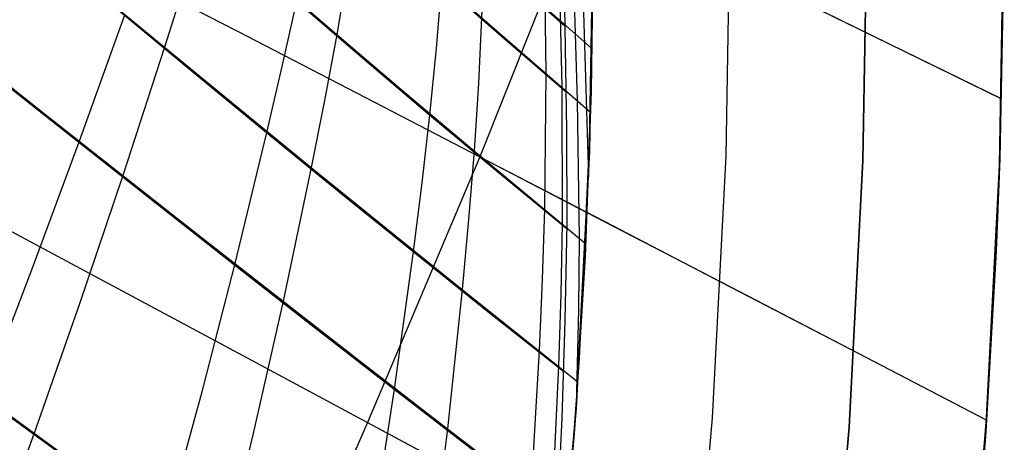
# Model space of a CAD drawing. Header units: millimetres. Extents: x -58 to 58, y -58 to 58.
# Tile 44 of 95: x 50.3 to 57.5, y -4.01 to -0.92. Entities that reach past the tile are written whole.
import ezdxf

# ---------------------------------------------------------------- set-up
doc = ezdxf.new("R2010")
doc.units = ezdxf.units.MM
doc.header["$MEASUREMENT"] = 0
doc.layers.add('Predefinito', color=5, linetype='Continuous')

msp = doc.modelspace()

# ---------------------------------------------------------------- linework, layer by layer
at = {"layer": 'Predefinito', "extrusion": (6.79017e-07, 4.13231e-07, 1)}
msp.add_lwpolyline([(23.8584, -12.139), (24.7582, -10.9723), (25.7025, -9.8298), (26.1915, -9.2685), (26.6919, -8.7142), (27.2036, -8.1673), (27.7267, -7.628), (28.2613, -7.0967), (28.8074, -6.5738), (29.3652, -6.0594), (29.9346, -5.5541), (30.5157, -5.0579), (31.1086, -4.5714), (31.7133, -4.0947), (32.3299, -3.6283), (32.9076, -3.2085), (33.4958, -2.7978), (34.0945, -2.396), (34.7042, -2.0034), (35.3249, -1.6199), (35.9571, -1.2457), (36.601, -0.8808), (37.2568, -0.5252), (37.9248, -0.1791), (38.6052, 0.1576), (39.2984, 0.4847), (40.0045, 0.8022), (40.7239, 1.1099), (41.4568, 1.408), (42.2034, 1.6962), (42.964, 1.9746), (44.5283, 2.5015), (46.1519, 2.9881), (47.8367, 3.434), (49.5848, 3.8386), (51.3984, 4.2014), (53.2796, 4.5219), (55.2303, 4.7997), (57.2527, 5.0341)], dxfattribs=at)
at = {"layer": 'Predefinito'}
for points in [[(54.5, 0), (54.4675, -1.8811), (54.3701, -3.76), (54.208, -5.6344), (53.9812, -7.5021), (53.6901, -9.3609), (53.335, -11.2085), (52.9163, -13.0427), (52.4346, -14.8614), (51.8904, -16.6624), (51.2844, -18.4435), (50.6172, -20.2027), (49.8897, -21.9377), (49.1028, -23.6467), (48.2574, -25.3274), (47.3544, -26.978), (46.395, -28.5964), (45.3803, -30.1807), (44.3116, -31.7291), (43.19, -33.2397), (42.0169, -34.7106)], [(42.0169, -34.7106), (43.19, -33.2397), (44.3116, -31.7291), (45.3803, -30.1807), (46.395, -28.5964), (47.3544, -26.978), (48.2574, -25.3274), (49.1028, -23.6467), (49.8897, -21.9377), (50.6172, -20.2027), (51.2844, -18.4435), (51.8904, -16.6624), (52.4346, -14.8614), (52.9163, -13.0427), (53.335, -11.2085), (53.6901, -9.3609), (53.9812, -7.5021), (54.208, -5.6344), (54.3701, -3.76), (54.4675, -1.8811), (54.5, 0)], [(42.7879, -35.3475), (43.9825, -33.8496), (45.1246, -32.3113), (46.213, -30.7345), (47.2463, -29.1211), (48.2233, -27.473), (49.1428, -25.7921), (50.0038, -24.0805), (50.8051, -22.3403), (51.546, -20.5734), (52.2254, -18.7819), (52.8425, -16.9681), (53.3967, -15.1341), (53.8873, -13.282), (54.3136, -11.4141), (54.6752, -9.5326), (54.9717, -7.6398), (55.2026, -5.7378), (55.3678, -3.829), (55.4669, -1.9156), (55.5, 0)], [(56.5, 0), (56.4663, -1.9502), (56.3654, -3.898), (56.1972, -5.8412), (55.9621, -7.7774), (55.6604, -9.7044), (55.2922, -11.6198), (54.8582, -13.5213), (54.3588, -15.4068), (53.7946, -17.2738), (53.1664, -19.1203), (52.4747, -20.944), (51.7206, -22.7428), (50.9047, -24.5144), (50.0283, -26.2569), (49.0922, -27.968), (48.0976, -29.6458), (47.0457, -31.2883), (45.9377, -32.8935), (44.7749, -34.4595)], [(44.7749, -34.4595), (45.9377, -32.8935), (47.0457, -31.2883), (48.0976, -29.6458), (49.0922, -27.968), (50.0283, -26.2569), (50.9047, -24.5144), (51.7206, -22.7428), (52.4747, -20.944), (53.1664, -19.1203), (53.7946, -17.2738), (54.3588, -15.4068), (54.8582, -13.5213), (55.2922, -11.6198), (55.6604, -9.7044), (55.9621, -7.7774), (56.1972, -5.8412), (56.3654, -3.898), (56.4663, -1.9502), (56.5, 0)], [(45.5674, -35.0694), (46.7507, -33.4757), (47.8783, -31.8421), (48.9489, -30.1705), (49.9611, -28.463), (50.9137, -26.7216), (51.8057, -24.9483), (52.636, -23.1453), (53.4035, -21.3147), (54.1074, -19.4588), (54.7468, -17.5796), (55.3209, -15.6795), (55.8292, -13.7607), (56.2709, -11.8254), (56.6455, -9.8761), (56.9526, -7.9151), (57.1919, -5.9446), (57.363, -3.967), (57.4657, -1.9847), (57.5, 0)], [(57.5, 0), (57.4657, -1.9847), (57.363, -3.967), (57.1919, -5.9446), (56.9526, -7.9151), (56.6455, -9.8761), (56.2709, -11.8254), (55.8292, -13.7607), (55.3209, -15.6795), (54.7468, -17.5796), (54.1074, -19.4588), (53.4035, -21.3147), (52.636, -23.1453), (51.8057, -24.9483), (50.9137, -26.7216), (49.9611, -28.463), (48.9489, -30.1705), (47.8783, -31.8421), (46.7507, -33.4757), (45.5674, -35.0694)]]:
    msp.add_lwpolyline(points, dxfattribs=at)
at = {"layer": 'Predefinito', "extrusion": (0.241501, 0.901792, 0.358396)}
msp.add_lwpolyline([(-52.7156, 322.7005), (-52.9497, 323.0138)], dxfattribs=at)
at = {"layer": 'Predefinito', "extrusion": (0.261781, 0.896448, 0.357562)}
msp.add_lwpolyline([(-52.6094, 322.754), (-52.8071, 322.996)], dxfattribs=at)
at = {"layer": 'Predefinito', "extrusion": (0.280969, 0.891989, 0.354136)}
msp.add_lwpolyline([(-52.5198, 323.2202), (-52.6841, 323.4049)], dxfattribs=at)
at = {"layer": 'Predefinito', "extrusion": (0.299283, 0.888137, 0.348773)}
msp.add_lwpolyline([(-52.4443, 323.985), (-52.581, 324.1264)], dxfattribs=at)
at = {"layer": 'Predefinito'}
for points in [[(46.6456, 5.2268, 331.2431), (46.8275, 5.1022, 332.3601), (47.035, 4.9547, 333.4611), (47.2673, 4.7843, 334.5448), (47.5227, 4.5912, 335.6079), (47.7987, 4.3762, 336.6466), (48.0929, 4.1404, 337.6603), (48.403, 3.8851, 338.649), (48.7269, 3.6114, 339.6125), (49.0628, 3.3209, 340.5509), (49.4087, 3.0148, 341.4639), (49.7636, 2.6944, 342.353), (50.128, 2.3602, 343.2198), (50.5021, 2.0132, 344.0646), (50.8858, 1.6545, 344.8876), (51.2792, 1.2852, 345.6889), (51.6819, 0.9071, 346.4686), (52.0939, 0.5221, 347.2272), (52.5154, 0.1318, 347.9659), (52.947, -0.2622, 348.6859), (53.3883, -0.658, 349.3878), (53.839, -1.0541, 350.0723), (54.2983, -1.449, 350.7403)], [(46.6926, 5.2062, 48.5148), (46.8842, 5.0738, 47.3772), (47.1023, 4.9175, 46.2567), (47.3459, 4.7372, 45.1549), (47.613, 4.5334, 44.0757), (47.9007, 4.3071, 43.0225), (48.2066, 4.0596, 41.9955), (48.5282, 3.7921, 40.9947), (48.8635, 3.506, 40.0202), (49.2105, 3.2028, 39.0718), (49.5674, 2.884, 38.1494), (49.9338, 2.5504, 37.2513), (50.3103, 2.2029, 36.376), (50.6969, 1.8425, 35.5235), (51.0936, 1.4704, 34.6938), (51.5001, 1.0883, 33.8867), (51.9164, 0.698, 33.1019), (52.3424, 0.3014, 32.3386), (52.7787, -0.0996, 31.5953), (53.2254, -0.5034, 30.871), (53.6821, -0.908, 30.1652), (54.4768, -1.5974, 29.0064)], [(47.5206, 5.2177, 333.3206), (47.7346, 5.0589, 334.3965), (47.97, 4.8778, 335.4531), (48.2244, 4.6752, 336.4866), (48.4956, 4.4521, 337.4964), (48.7814, 4.2095, 338.4825), (49.08, 3.9484, 339.4449), (49.3896, 3.6703, 340.3832), (49.7086, 3.3762, 341.2973), (50.0361, 3.0672, 342.1884), (50.373, 2.744, 343.0582), (50.7193, 2.4077, 343.9068), (51.0754, 2.0591, 344.7343), (51.4414, 1.6995, 345.5408), (51.8173, 1.331, 346.3263), (52.203, 0.9554, 347.091), (52.599, 0.5746, 347.8363), (53.0058, 0.1905, 348.5634), (53.423, -0.1951, 349.2728), (53.8501, -0.5804, 349.9653), (54.2866, -0.9637, 350.6417)], [(47.5834, 5.1833, 46.3993), (47.8078, 5.015, 45.3052), (48.0539, 4.8237, 44.2323), (48.3191, 4.6102, 43.184), (48.601, 4.3756, 42.1604), (48.8973, 4.1211, 41.1617), (49.2063, 3.8478, 40.188), (49.5262, 3.5571, 39.2392), (49.8554, 3.2503, 38.3153), (50.1936, 2.9283, 37.4146), (50.5418, 2.5917, 36.5359), (50.9001, 2.2419, 35.6791), (51.2686, 1.88, 34.8444), (51.6475, 1.5077, 34.0317), (52.0366, 1.127, 33.2408), (52.4363, 0.7401, 32.4709), (52.847, 0.349, 31.7206), (53.2688, -0.0445, 30.9888), (53.7012, -0.4382, 30.275), (54.4883, -1.135, 29.0535)], [(46.4203, 4.1613, 44.8572), (46.5709, 4.0498, 44.3078), (46.7278, 3.9324, 43.7654), (46.8906, 3.8091, 43.2304), (47.0589, 3.6802, 42.7025), (47.4109, 3.4064, 41.6686), (47.7811, 3.1125, 40.6637), (48.1669, 2.8002, 39.6877), (48.5662, 2.4713, 38.7403), (48.9767, 2.1275, 37.821), (49.3975, 1.7698, 36.9282), (49.8292, 1.3989, 36.06), (50.2712, 1.0161, 35.2163), (50.723, 0.6225, 34.3968), (51.1843, 0.2196, 33.6012), (51.6545, -0.1909, 32.829), (52.1334, -0.6075, 32.0791), (52.6215, -1.0286, 31.35), (53.1188, -1.4527, 30.6407), (53.6248, -1.8784, 29.9507), (54.4403, -2.5561, 28.8961)], [(46.4749, 4.1092, 335.3797), (46.625, 3.9975, 335.9146), (46.9426, 3.7573, 336.9638), (47.2811, 3.496, 337.9851), (47.6379, 3.2148, 338.9787), (48.0107, 2.9154, 339.9447), (48.3971, 2.5994, 340.883), (48.7948, 2.2686, 341.7938), (49.2027, 1.9241, 342.6786), (49.6208, 1.5667, 343.5392), (50.049, 1.1974, 344.3762), (50.4868, 0.8171, 345.1898), (50.9341, 0.4271, 345.9805), (51.3901, 0.029, 346.7485), (51.8543, -0.3757, 347.4944), (52.3272, -0.7856, 348.2196), (52.809, -1.1993, 348.9254), (53.2994, -1.6153, 349.6124), (53.7979, -2.0323, 350.2811), (54.304, -2.4489, 350.9325)], [(54.3814, 3.5953, 349.2681), (54.3813, 3.5172, 349.3255), (54.3813, 3.3306, 349.4561), (54.3815, 3.1404, 349.5804), (54.3819, 2.9467, 349.6981), (54.3824, 2.7496, 349.8093), (54.383, 2.5493, 349.9137), (54.3834, 2.3458, 350.0114), (54.3839, 2.1394, 350.1021), (54.3841, 1.9303, 350.1857), (54.3841, 1.8245, 350.2248), (54.3841, 1.718, 350.2621), (54.3839, 1.5037, 350.3312), (54.3838, 1.2892, 350.3934), (54.3842, 1.0762, 350.4492), (54.3852, 0.8662, 350.4992), (54.3866, 0.6592, 350.5442), (54.3911, 0.2555, 350.6223), (54.4608, -2.0666, 351.045)], [(46.4067, 2.8768, 41.8703), (46.6073, 2.7238, 41.3542), (47.0235, 2.403, 40.3457), (47.4573, 2.0638, 39.3688), (47.9062, 1.7083, 38.4228), (48.3676, 1.3384, 37.5074), (48.8404, 0.9553, 36.6205), (49.3248, 0.5599, 35.7601), (49.8199, 0.1532, 34.926), (50.3251, -0.2634, 34.1175), (50.8396, -0.6885, 33.3343), (51.3626, -1.1206, 32.5756), (51.8937, -1.5581, 31.84), (52.4332, -1.9999, 31.126), (52.9812, -2.4448, 30.4326), (53.5369, -2.8913, 29.759), (54.3831, -3.566, 28.7835)], [(46.4623, 2.8223, 338.2975), (46.8634, 2.5148, 339.2955), (47.2824, 2.189, 340.2633), (47.7168, 1.8469, 341.2012), (48.1639, 1.4903, 342.1092), (48.6222, 1.1207, 342.9891), (49.0915, 0.7389, 343.8429), (49.5715, 0.3458, 344.6712), (50.0615, -0.0573, 345.4747), (50.5609, -0.4695, 346.2539), (51.0688, -0.889, 347.0093), (51.5845, -1.3145, 347.7416), (52.1081, -1.7448, 348.4524), (52.6399, -2.1787, 349.1431), (53.1795, -2.6151, 349.8144), (53.7264, -3.0526, 350.4668), (54.2799, -3.4902, 351.1012)], [(50.0584, 2.0952, 43.5129), (50.3475, 1.9605, 42.7575), (50.6485, 1.819, 42.0163), (50.9599, 1.6713, 41.2888), (51.2805, 1.5184, 40.5746), (51.609, 1.361, 39.8733), (52.2858, 1.0353, 38.5075), (52.9855, 0.6968, 37.1874), (53.7044, 0.3476, 35.9085), (54.4389, -0.0102, 34.6665), (55.1858, -0.3749, 33.4573), (55.9429, -0.7453, 32.2782), (57.4805, -1.499, 30)], [(50.0584, 2.0952, 336.4871), (50.3475, 1.9605, 337.2425), (50.6485, 1.819, 337.9837), (50.9599, 1.6713, 338.7112), (51.2805, 1.5184, 339.4254), (51.609, 1.361, 340.1267), (52.2858, 1.0353, 341.4925), (52.9855, 0.6968, 342.8126), (53.7044, 0.3476, 344.0915), (54.4389, -0.0102, 345.3335), (55.1849, -0.3744, 346.5412), (55.941, -0.7443, 347.7189), (57.4766, -1.497, 349.9944)], [(46.093, 1.7952, 339.5921), (46.5569, 1.4444, 340.5607), (47.0376, 1.0775, 341.497), (47.5323, 0.6966, 342.4014), (48.0392, 0.3032, 343.2756), (48.5579, -0.1018, 344.122), (49.0877, -0.5173, 344.9413), (49.6279, -0.9422, 345.7343), (50.1775, -1.3754, 346.5018), (50.7354, -1.8153, 347.2444), (51.3007, -2.2607, 347.9631), (51.8734, -2.7105, 348.6596), (52.4538, -3.1637, 349.3354), (53.0413, -3.6194, 349.9912), (53.6352, -4.0764, 350.6276), (54.2352, -4.5338, 351.2457)], [(46.3689, 1.7762, 48.8452), (46.5839, 1.6776, 47.968), (46.822, 1.5656, 47.1054), (47.0821, 1.441, 46.2588), (47.3635, 1.3039, 45.4298), (47.6652, 1.1551, 44.6194), (47.9857, 0.9954, 43.8274), (48.3234, 0.8257, 43.0535), (48.6768, 0.6469, 42.297), (49.0444, 0.4599, 41.5576), (49.4247, 0.2657, 40.8347), (49.816, 0.0652, 40.1278), (50.2168, -0.1406, 39.4365), (50.6258, -0.351, 38.7602), (51.0422, -0.5655, 38.0983), (51.8952, -1.0057, 36.8151), (52.7714, -1.4587, 35.5817), (53.6665, -1.9223, 34.3927), (54.5764, -2.3941, 33.2432), (55.4986, -2.8727, 32.13), (56.431, -3.3569, 31.0499), (57.3713, -3.8456, 30)], [(46.3689, 1.7762, 331.1548), (46.5839, 1.6776, 332.032), (46.822, 1.5656, 332.8946), (47.0821, 1.441, 333.7412), (47.3635, 1.3039, 334.5702), (47.6652, 1.1551, 335.3806), (47.9857, 0.9954, 336.1726), (48.3234, 0.8257, 336.9465), (48.6768, 0.6469, 337.703), (49.0444, 0.4599, 338.4424), (49.4247, 0.2657, 339.1653), (49.816, 0.0652, 339.8722), (50.2168, -0.1406, 340.5635), (50.6258, -0.351, 341.2398), (51.0422, -0.5655, 341.9017), (51.8952, -1.0057, 343.1849), (52.7714, -1.4587, 344.4183), (53.6665, -1.9223, 345.6073), (54.5752, -2.3935, 346.7553), (55.4963, -2.8715, 347.8672), (56.4274, -3.3551, 348.946), (57.3664, -3.8431, 349.9947)], [(46.2694, 1.6743, 40.0484), (46.7497, 1.3096, 39.0715), (47.2466, 0.9289, 38.128), (47.7571, 0.5343, 37.2172), (48.2799, 0.1272, 36.3368), (48.815, -0.2916, 35.4849), (49.3613, -0.7209, 34.6607), (49.9178, -1.1593, 33.8637), (50.4836, -1.6056, 33.0931), (51.0575, -2.0582, 32.3479), (51.639, -2.5158, 31.6267), (52.2284, -2.9774, 30.9277), (52.8255, -3.442, 30.2498), (53.4297, -3.9085, 29.5924), (54.307, -4.5822, 28.6825)], [(54.8064, 0.9359, 34.7939), (53.6665, -1.9223, 34.3927), (52.8469, -3.8643, 34.1426), (51.9827, -5.8343, 33.9164)], [(54.8064, 0.9359, 345.2061), (53.6665, -1.9223, 345.6073), (52.8469, -3.8643, 345.8574), (51.9827, -5.8343, 346.0836)], [(53.5043, 0.7884, 349.0449), (53.3475, -1.131, 349.5018), (53.2994, -1.6153, 349.6124), (53.2427, -2.112, 349.7168), (53.1795, -2.6151, 349.8144), (53.0413, -3.6194, 349.9912), (52.8861, -4.6201, 350.1499)], [(54.2348, -4.5411, 351.2466), (54.2674, -3.8306, 351.1505), (54.2914, -3.1175, 351.0445), (54.3043, -2.4109, 350.9257), (54.3026, -1.726, 350.7956), (54.2692, 0.3674, 350.3996)], [(57.4982, 0.0003, 350.0098), (57.4976, -0.233, 350.0154), (57.4961, -0.467, 350.0163), (57.467, -1.8744, 349.9876), (57.4282, -2.8099, 349.986), (57.3747, -3.7439, 349.9935), (57.222, -5.6099, 349.9961), (57.0085, -7.47, 349.9948), (56.7349, -9.3211, 349.9957), (56.4014, -11.1617, 349.9963), (56.0082, -12.9904, 349.9966), (55.5556, -14.8058, 349.9968), (55.0443, -16.6053, 349.997), (54.4747, -18.3875, 349.9972), (53.8473, -20.1507, 349.9974), (53.1628, -21.8931, 349.9976), (52.4207, -23.6147, 349.9977), (51.6223, -25.3124, 349.9979), (50.7691, -26.9835, 349.998), (49.8623, -28.6254, 349.9981), (48.9032, -30.2353, 349.9982), (47.8924, -31.8125, 349.9983), (46.8311, -33.3554, 349.9983), (45.7203, -34.8628, 349.9984)], [(54.5, 0, 29.1598), (54.4809, -1.4422, 29.0228), (54.4355, -2.6502, 28.8851), (54.3592, -3.9152, 28.7475), (54.2356, -5.3617, 28.6106), (54.0565, -6.9388, 28.4741), (53.8002, -8.7053, 28.3385), (53.6315, -9.6913, 28.2713), (53.4265, -10.7638, 28.2045), (53.1765, -11.9381, 28.1383), (52.8681, -13.2367, 28.073), (52.4758, -14.7169, 28.0078), (51.9712, -16.4087, 27.9446), (51.6635, -17.3532, 27.9141), (51.309, -18.3748, 27.8846), (50.8978, -19.4853, 27.8565), (50.4137, -20.7052, 27.8304)], [(54.0078, -7.3078, 351.5559), (54.1419, -6.2375, 351.4667), (54.2483, -5.2318, 351.3772), (54.332, -4.2742, 351.2875), (54.3941, -3.3955, 351.1975), (54.4694, -1.824, 351.0171), (54.4999, 0, 350.8374)], [(52.7787, -0.0996, 31.5953), (52.6215, -1.0286, 31.35), (52.5305, -1.511, 31.2346), (52.4332, -1.9999, 31.126), (52.2284, -2.9774, 30.9277), (52.0089, -3.9529, 30.7484), (51.7707, -4.9326, 30.5849)], [(53.7097, -0.2043, 30.3292), (53.657, -1.3876, 30.0562), (53.6248, -1.8784, 29.9507), (53.5841, -2.3817, 29.8514), (53.5369, -2.8913, 29.759), (53.4297, -3.9085, 29.5924), (53.3046, -4.9212, 29.4434)], [(46.2149, -0.3191, 43.4117), (46.6101, -0.528, 42.634), (47.0234, -0.7473, 41.8766), (47.453, -0.9759, 41.1388), (47.8972, -1.2127, 40.4201), (48.3542, -1.4567, 39.7199), (48.8222, -1.7069, 39.0377), (49.2996, -1.9623, 38.3729), (49.7856, -2.2225, 37.7247), (50.2796, -2.4871, 37.0924), (50.7809, -2.7558, 36.4753), (51.803, -3.304, 35.2833), (52.8469, -3.8643, 34.1426), (53.908, -4.4341, 33.0477), (54.9832, -5.0118, 31.9946), (56.0702, -5.5961, 30.9799), (57.1663, -6.1854, 30)], [(46.2149, -0.3191, 336.5883), (46.6101, -0.528, 337.366), (47.0234, -0.7473, 338.1234), (47.453, -0.9759, 338.8612), (47.8972, -1.2127, 339.5799), (48.3542, -1.4567, 340.2801), (48.8222, -1.7069, 340.9623), (49.2996, -1.9623, 341.6271), (49.7856, -2.2225, 342.2753), (50.2796, -2.4871, 342.9076), (50.7809, -2.7558, 343.5247), (51.803, -3.304, 344.7167), (52.8469, -3.8643, 345.8574), (53.9067, -4.4335, 346.951), (54.9807, -5.0105, 348.003), (56.0664, -5.594, 349.0166), (57.1612, -6.1826, 349.9955)], [(57.4992, -0.3086, 29.9744), (57.4674, -1.9348, 30.0064), (57.4407, -2.6117, 30.0096), (57.3656, -3.9298, 30.0018), (57.2736, -5.0973, 29.9878)], [(54.1404, -0.5906, 29.628), (54.1481, -1.3118, 29.4769), (54.139, -2.3042, 29.2791), (54.1227, -2.8182, 29.1883), (54.0998, -3.3384, 29.1045), (54.0402, -4.3756, 28.9545)], [(45.9332, -0.6689, 37.5947), (46.5364, -1.1076, 36.6942), (47.1534, -1.5576, 35.8279), (47.7837, -2.0182, 34.9932), (48.426, -2.4881, 34.1891), (49.0788, -2.966, 33.4146), (49.7408, -3.4506, 32.6684), (50.4105, -3.9405, 31.9493), (51.087, -4.4347, 31.2554), (51.7707, -4.9326, 30.5849), (52.4611, -5.4334, 29.9364), (53.1574, -5.9362, 29.3092), (54.0975, -6.6132, 28.501)], [(51.5114, -0.6525, 32.6991), (51.3626, -1.1206, 32.5756), (51.0575, -2.0582, 32.3479), (50.7415, -2.9964, 32.1403), (50.4105, -3.9405, 31.9493), (50.0619, -4.8943, 31.7736)], [(54.2491, -0.6866, 29.456), (54.2653, -1.4124, 29.3084), (54.2679, -2.4104, 29.1148), (54.2577, -2.9271, 29.0262), (54.2407, -3.4499, 28.9447), (54.1928, -4.4923, 28.7989)], [(52.3272, -0.7856, 348.2196), (52.2207, -1.262, 348.3394), (52.1081, -1.7448, 348.4524), (51.8734, -2.7105, 348.6596), (51.6252, -3.6749, 348.8474), (51.3593, -4.6441, 349.0192)], [(54.3551, -0.782, 29.289), (54.3793, -1.5124, 29.1452), (54.3927, -2.516, 28.9563), (54.388, -3.0353, 28.87), (54.3718, -3.7343, 28.766)], [(46.2719, -0.9269, 342.9288), (46.8703, -1.3628, 343.7909), (47.4818, -1.8092, 344.6218), (48.1052, -2.265, 345.4227), (48.7395, -2.729, 346.1949), (49.3832, -3.2002, 346.9394), (50.0351, -3.6771, 347.6573), (50.6939, -4.1587, 348.3499), (51.3593, -4.6441, 349.0192), (52.0315, -5.1328, 349.6668), (52.7098, -5.6239, 350.2935), (53.3936, -6.1166, 350.9001), (54.0822, -6.6103, 351.4875)], [(51.0688, -0.889, 347.0093), (50.7354, -1.8153, 347.2444), (50.3922, -2.743, 347.4592), (50.0351, -3.6771, 347.6573)]]:
    msp.add_polyline3d(points, dxfattribs=at)

doc.saveas('drawing.dxf')
